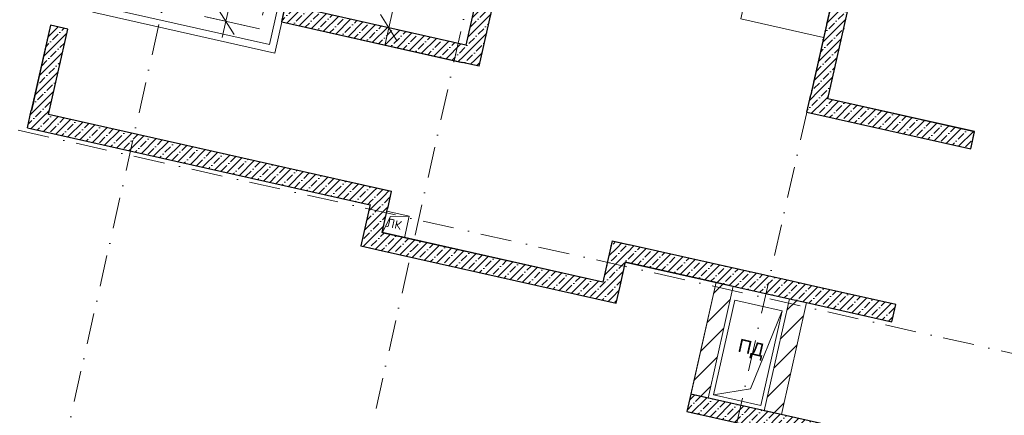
# Model space of a CAD drawing. Header units: millimetres. Extents: x -7145531 to -6681560, y 6117368 to 6219355.
# Tile 65 of 144: x -6950049 to -6938909, y 6139148 to 6143629. Entities that reach past the tile are written whole.
import ezdxf
from ezdxf.enums import TextEntityAlignment as Align

# ---------------------------------------------------------------- set-up
doc = ezdxf.new("R2010")
doc.units = ezdxf.units.MM
doc.header["$MEASUREMENT"] = 0
doc.linetypes.add('Разомкнутая', pattern=[1058.333302, 634.99999, -423.333311])
doc.linetypes.add('Штрихпунктирная', pattern=[670.277762, 352.777767, -176.388884, 0, -141.111112])
for name, color, linetype, lineweight in [('0_Ном._пера__120', 7, 'Continuous', 0), ('АР-Стены_внешние_.АР_Ном._пера__1', 7, 'Continuous', 0), ('АР-Стены_внутренние_пилоны.АР_Ном._пера__1', 7, 'Continuous', 30), ('АР-Чертеж-Оси_Осевые размеры.АР_Ном._пера__120', 7, 'Continuous', 0), ('АР-Чертеж-Размеры.АР_Ном._пера__1', 7, 'Continuous', 0), ('ИОС-Шахты и отверстия.АР_Ном._пера__1', 7, 'Continuous', 0)]:
    doc.layers.add(name, color=color, linetype=linetype, lineweight=lineweight)
for name, color, linetype in [('S - МОП.АР', 7, 'Continuous'), ('АР-Стены_внутренние_пилоны.АР', 7, 'Continuous'), ('АР-Чертеж-Оси_Осевые размеры.АР', 7, 'Continuous'), ('АР-Чертеж-Размеры.АР', 7, 'Continuous'), ('ИОС-Шахты и отверстия.АР', 7, 'Continuous')]:
    doc.layers.add(name, color=color, linetype=linetype)
doc.styles.add('РЎР“Р•РќР•Р\xa0Р\x98Р\xa0_РЎРўР\x98Р›Р¬_11', font='txt')
doc.styles.add('РЎР“Р•РќР•Р\xa0Р\x98Р\xa0_РЎРўР\x98Р›Р¬_3', font='GOTHIC.TTF')
doc.styles.add('РЎР“Р•РќР•Р\xa0Р\x98Р\xa0_РЎРўР\x98Р›Р¬_6', font='arial.ttf')
doc.styles.add('РЎР“Р•РќР•Р\xa0Р\x98Р\xa0_РЎРўР\x98Р›Р¬_9', font='GOST_Common.ttf')
doc.dimstyles.new('СГЕНЕРИР_СТИЛЬ__11', dxfattribs={"dimtxt": 150, "dimasz": 237.5, "dimexe": 0.18, "dimexo": 0.0625, "dimgap": 0, "dimtad": 1, "dimdec": 0, "dimzin": 0, "dimdsep": 46, "dimtxsty": 'РЎР“Р•РќР•Р\xa0Р\x98Р\xa0_РЎРўР\x98Р›Р¬_9', "dimblk": 'ARROWHEAD_6', "dimblk1": 'ARROWHEAD_6', "dimblk2": 'ARROWHEAD_6', "dimcen": 0.09, "dimse1": 1, "dimse2": 1, "dimclrd": 7, "dimclre": 7, "dimclrt": 7, "dimazin": 0, "dimtfac": 1, "dimtdec": 4, "dimtmove": 0, "dimatfit": 3, "dimfxl": 1, "dimtolj": 1, "dimtzin": 0, "dimarcsym": 0})
pattern_1 = [(45, (-6338440.43, 6562275.56), (-84.852814, 84.852814), []), (45, (-6338482.86, 6562317.98), (-84.852814, 84.852814), [90, -30, 0, -30])]
pattern_2 = [(45, (-6338440.43, 6562275.56), (-127.279217, 127.279217), [])]

# ---------------------------------------------------------------- blocks, each defined once
blk = doc.blocks.new('Символ Проема в Полу 21[110]_3', base_point=(-6942200, 6139381))
at = {"layer": 'ИОС-Шахты и отверстия.АР_Ном._пера__1', "color": 7, "linetype": 'Continuous', "lineweight": 0, "flags": 128}
for points in [[(-6941782, 6139448), (-6941422, 6140333), (-6941959, 6140454), (-6942200, 6139381)], [(-6942200, 6139381), (-6941663, 6139260), (-6941422, 6140333), (-6941782, 6139448)]]:
    blk.add_lwpolyline(points, close=True, dxfattribs=at)
blk = doc.blocks.new('Символ Проема в Полу 21[112]_3', base_point=(-6945949, 6141217))
at = {"layer": 'ИОС-Шахты и отверстия.АР_Ном._пера__1', "color": 7, "linetype": 'Continuous', "lineweight": 0, "flags": 128}
for points in [[(-6945949, 6141217), (-6945894, 6141461), (-6945641, 6141404), (-6945855, 6141399)], [(-6945855, 6141399), (-6945641, 6141404), (-6945695, 6141160), (-6945949, 6141217)]]:
    blk.add_lwpolyline(points, close=True, dxfattribs=at)
blk = doc.blocks.new('Символ Проема в Полу 21[125]_3', base_point=(-6946845, 6143755))
at = {"layer": 'ИОС-Шахты и отверстия.АР_Ном._пера__1', "color": 7, "linetype": 'Continuous', "lineweight": 0, "flags": 128}
for points in [[(-6945278, 6143780), (-6944617, 6145048), (-6946461, 6145462), (-6946845, 6143755)], [(-6946845, 6143755), (-6945000, 6143341), (-6944617, 6145048), (-6945278, 6143780)]]:
    blk.add_lwpolyline(points, close=True, dxfattribs=at)
blk = doc.blocks.new('Стена_201_3', base_point=(-6949939, 6142503))
at = {"layer": 'АР-Стены_внутренние_пилоны.АР', "linetype": 'Continuous', "lineweight": 0, "true_color": 0x000000}
h = blk.add_hatch(dxfattribs=at)
h.set_pattern_fill('ЖЕЛЕЗОБЕТОН__PROJECT__0003', color=18, style=0, pattern_type=2)
h.set_pattern_definition(pattern_1)
h.paths.add_polyline_path([(-6946039, 6141729), (-6949917, 6142600), (-6949961, 6142405), (-6946083, 6141534)])
h = blk.add_hatch(dxfattribs=at)
h.set_pattern_fill('ЖЕЛЕЗОБЕТОН__PROJECT__0003', color=18, style=0, pattern_type=2)
h.set_pattern_definition(pattern_1)
h.paths.add_polyline_path([(-6946039, 6141729), (-6946083, 6141534), (-6945844, 6141685)])
h = blk.add_hatch(dxfattribs=at)
h.set_pattern_fill('ЖЕЛЕЗОБЕТОН__PROJECT__0003', color=18, style=0, pattern_type=2)
h.set_pattern_definition(pattern_1)
h.paths.add_polyline_path([(-6946083, 6141534), (-6945888, 6141490), (-6945844, 6141685)])
at = {"layer": 'АР-Стены_внутренние_пилоны.АР_Ном._пера__1', "color": 7, "linetype": 'Continuous', "lineweight": 30, "flags": 128}
for points in [[(-6949961, 6142405), (-6949917, 6142600)], [(-6945844, 6141685), (-6949722, 6142556)], [(-6949961, 6142405), (-6946083, 6141534)], [(-6945844, 6141685), (-6945888, 6141490)]]:
    blk.add_lwpolyline(points, dxfattribs=at)
blk = doc.blocks.new('Стена_202_3', base_point=(-6940486, 6138842))
at = {"layer": 'АР-Стены_внутренние_пилоны.АР', "linetype": 'Continuous', "lineweight": 0, "true_color": 0x000000}
h = blk.add_hatch(dxfattribs=at)
h.set_pattern_fill('ЖЕЛЕЗОБЕТОН__PROJECT__0003', color=18, style=0, pattern_type=2)
h.set_pattern_definition(pattern_1)
h.paths.add_polyline_path([(-6940464, 6138940), (-6942455, 6139387), (-6942499, 6139192), (-6940508, 6138745)])
at = {"layer": 'АР-Стены_внутренние_пилоны.АР_Ном._пера__1', "color": 7, "linetype": 'Continuous', "lineweight": 30, "flags": 128}
for points in [[(-6942455, 6139387), (-6942499, 6139192)], [(-6940464, 6138940), (-6942455, 6139387)], [(-6942499, 6139192), (-6940508, 6138745)], [(-6940508, 6138745), (-6940464, 6138940)]]:
    blk.add_lwpolyline(points, dxfattribs=at)
blk = doc.blocks.new('Стена_203_3', base_point=(-6942260, 6139343))
at = {"layer": 'АР-Стены_внутренние_пилоны.АР', "linetype": 'Continuous', "lineweight": 0, "true_color": 0x000000}
h = blk.add_hatch(dxfattribs=at)
h.set_pattern_fill('БЛОКИ_БЕТОННЫЕ_ЭФФЕКТИВН_7A', color=18, style=0, pattern_type=2)
h.set_pattern_definition(pattern_2)
h.paths.add_polyline_path([(-6942260, 6139343), (-6941975, 6140611), (-6942170, 6140655), (-6942455, 6139387)])
at = {"layer": 'АР-Стены_внутренние_пилоны.АР_Ном._пера__1', "color": 7, "linetype": 'Continuous', "lineweight": 15, "flags": 128}
for points in [[(-6942170, 6140655), (-6942455, 6139387)], [(-6942260, 6139343), (-6941975, 6140611)], [(-6941975, 6140611), (-6942170, 6140655)], [(-6942455, 6139387), (-6942260, 6139343)]]:
    blk.add_lwpolyline(points, dxfattribs=at)
blk = doc.blocks.new('Стена_212_3', base_point=(-6939267, 6142263))
at = {"layer": 'АР-Стены_внутренние_пилоны.АР', "linetype": 'Continuous', "lineweight": 0, "true_color": 0x000000}
h = blk.add_hatch(dxfattribs=at)
h.set_pattern_fill('ЖЕЛЕЗОБЕТОН__PROJECT__0003', color=18, style=0, pattern_type=2)
h.set_pattern_definition(pattern_1)
h.paths.add_polyline_path([(-6941143, 6142582), (-6940904, 6142733), (-6941099, 6142777)])
h = blk.add_hatch(dxfattribs=at)
h.set_pattern_fill('ЖЕЛЕЗОБЕТОН__PROJECT__0003', color=18, style=0, pattern_type=2)
h.set_pattern_definition(pattern_1)
h.paths.add_polyline_path([(-6941143, 6142582), (-6940948, 6142538), (-6940904, 6142733)])
h = blk.add_hatch(dxfattribs=at)
h.set_pattern_fill('ЖЕЛЕЗОБЕТОН__PROJECT__0003', color=18, style=0, pattern_type=2)
h.set_pattern_definition(pattern_1)
h.paths.add_polyline_path([(-6940904, 6142733), (-6940948, 6142538), (-6939289, 6142165), (-6939245, 6142361)])
at = {"layer": 'АР-Стены_внутренние_пилоны.АР_Ном._пера__1', "color": 7, "linetype": 'Continuous', "lineweight": 30, "flags": 128}
for points in [[(-6941143, 6142582), (-6941099, 6142777)], [(-6939245, 6142361), (-6940904, 6142733)], [(-6941143, 6142582), (-6939289, 6142165)], [(-6939289, 6142165), (-6939245, 6142361)]]:
    blk.add_lwpolyline(points, dxfattribs=at)
blk = doc.blocks.new('Стена_213_3', base_point=(-6946068, 6141141))
at = {"layer": 'АР-Стены_внутренние_пилоны.АР', "linetype": 'Continuous', "lineweight": 0, "true_color": 0x000000}
h = blk.add_hatch(dxfattribs=at)
h.set_pattern_fill('ЖЕЛЕЗОБЕТОН__PROJECT__0003', color=18, style=0, pattern_type=2)
h.set_pattern_definition(pattern_1)
h.paths.add_polyline_path([(-6946083, 6141534), (-6946144, 6141261), (-6945949, 6141217), (-6945888, 6141490)])
h = blk.add_hatch(dxfattribs=at)
h.set_pattern_fill('ЖЕЛЕЗОБЕТОН__PROJECT__0003', color=18, style=0, pattern_type=2)
h.set_pattern_definition(pattern_1)
h.paths.add_polyline_path([(-6946188, 6141066), (-6945949, 6141217), (-6946144, 6141261)])
h = blk.add_hatch(dxfattribs=at)
h.set_pattern_fill('ЖЕЛЕЗОБЕТОН__PROJECT__0003', color=18, style=0, pattern_type=2)
h.set_pattern_definition(pattern_1)
h.paths.add_polyline_path([(-6945949, 6141217), (-6946188, 6141066), (-6945993, 6141022)])
at = {"layer": 'АР-Стены_внутренние_пилоны.АР_Ном._пера__1', "color": 7, "linetype": 'Continuous', "lineweight": 30, "flags": 128}
for points in [[(-6946083, 6141534), (-6946188, 6141066)], [(-6945949, 6141217), (-6945888, 6141490)], [(-6946188, 6141066), (-6945993, 6141022)]]:
    blk.add_lwpolyline(points, dxfattribs=at)
blk = doc.blocks.new('Стена_214_3', base_point=(-6946068, 6141141))
at = {"layer": 'АР-Стены_внутренние_пилоны.АР', "linetype": 'Continuous', "lineweight": 0, "true_color": 0x000000}
h = blk.add_hatch(dxfattribs=at)
h.set_pattern_fill('ЖЕЛЕЗОБЕТОН__PROJECT__0003', color=18, style=0, pattern_type=2)
h.set_pattern_definition(pattern_1)
h.paths.add_polyline_path([(-6943451, 6140656), (-6945949, 6141217), (-6945993, 6141022), (-6943495, 6140461)])
h = blk.add_hatch(dxfattribs=at)
h.set_pattern_fill('ЖЕЛЕЗОБЕТОН__PROJECT__0003', color=18, style=0, pattern_type=2)
h.set_pattern_definition(pattern_1)
h.paths.add_polyline_path([(-6943495, 6140461), (-6943300, 6140417), (-6943451, 6140656)])
h = blk.add_hatch(dxfattribs=at)
h.set_pattern_fill('ЖЕЛЕЗОБЕТОН__PROJECT__0003', color=18, style=0, pattern_type=2)
h.set_pattern_definition(pattern_1)
h.paths.add_polyline_path([(-6943451, 6140656), (-6943300, 6140417), (-6943256, 6140612)])
at = {"layer": 'АР-Стены_внутренние_пилоны.АР_Ном._пера__1', "color": 7, "linetype": 'Continuous', "lineweight": 30, "flags": 128}
for points in [[(-6943451, 6140656), (-6945949, 6141217)], [(-6945993, 6141022), (-6943300, 6140417)], [(-6943300, 6140417), (-6943256, 6140612)]]:
    blk.add_lwpolyline(points, dxfattribs=at)
blk = doc.blocks.new('Стена_225_3', base_point=(-6943376, 6140536))
at = {"layer": 'АР-Стены_внутренние_пилоны.АР', "linetype": 'Continuous', "lineweight": 0, "true_color": 0x000000}
h = blk.add_hatch(dxfattribs=at)
h.set_pattern_fill('ЖЕЛЕЗОБЕТОН__PROJECT__0003', color=18, style=0, pattern_type=2)
h.set_pattern_definition(pattern_1)
h.paths.add_polyline_path([(-6943390, 6140929), (-6943195, 6140885), (-6943346, 6141124)])
h = blk.add_hatch(dxfattribs=at)
h.set_pattern_fill('ЖЕЛЕЗОБЕТОН__PROJECT__0003', color=18, style=0, pattern_type=2)
h.set_pattern_definition(pattern_1)
h.paths.add_polyline_path([(-6943346, 6141124), (-6943195, 6140885), (-6943151, 6141080)])
h = blk.add_hatch(dxfattribs=at)
h.set_pattern_fill('ЖЕЛЕЗОБЕТОН__PROJECT__0003', color=18, style=0, pattern_type=2)
h.set_pattern_definition(pattern_1)
h.paths.add_polyline_path([(-6943390, 6140929), (-6943451, 6140656), (-6943256, 6140612), (-6943195, 6140885)])
at = {"layer": 'АР-Стены_внутренние_пилоны.АР_Ном._пера__1', "color": 7, "linetype": 'Continuous', "lineweight": 30, "flags": 128}
for points in [[(-6943346, 6141124), (-6943451, 6140656)], [(-6943346, 6141124), (-6943151, 6141080)], [(-6943256, 6140612), (-6943195, 6140885)]]:
    blk.add_lwpolyline(points, dxfattribs=at)
blk = doc.blocks.new('Стена_226_3', base_point=(-6943270, 6141005))
at = {"layer": 'АР-Стены_внутренние_пилоны.АР', "linetype": 'Continuous', "lineweight": 0, "true_color": 0x000000}
h = blk.add_hatch(dxfattribs=at)
h.set_pattern_fill('ЖЕЛЕЗОБЕТОН__PROJECT__0003', color=18, style=0, pattern_type=2)
h.set_pattern_definition(pattern_1)
h.paths.add_polyline_path([(-6943195, 6140885), (-6941340, 6140469), (-6941297, 6140664), (-6943151, 6141080)])
h = blk.add_hatch(dxfattribs=at)
h.set_pattern_fill('ЖЕЛЕЗОБЕТОН__PROJECT__0003', color=18, style=0, pattern_type=2)
h.set_pattern_definition(pattern_1)
h.paths.add_polyline_path([(-6941145, 6140425), (-6941101, 6140620), (-6941297, 6140664), (-6941340, 6140469)])
h = blk.add_hatch(dxfattribs=at)
h.set_pattern_fill('ЖЕЛЕЗОБЕТОН__PROJECT__0003', color=18, style=0, pattern_type=2)
h.set_pattern_definition(pattern_1)
h.paths.add_polyline_path([(-6941145, 6140425), (-6940180, 6140208), (-6940136, 6140403), (-6941101, 6140620)])
at = {"layer": 'АР-Стены_внутренние_пилоны.АР_Ном._пера__1', "color": 7, "linetype": 'Continuous', "lineweight": 30}
for p, q in [((-6941101, 6140620), (-6941297, 6140664)), ((-6941340, 6140469), (-6941145, 6140425))]:
    blk.add_line(p, q, dxfattribs=at)
at = {"layer": 'АР-Стены_внутренние_пилоны.АР_Ном._пера__1', "color": 7, "linetype": 'Continuous', "lineweight": 30, "flags": 128}
for points in [[(-6941297, 6140664), (-6943151, 6141080)], [(-6943195, 6140885), (-6941340, 6140469)], [(-6940136, 6140403), (-6941101, 6140620)], [(-6941145, 6140425), (-6940180, 6140208)], [(-6940180, 6140208), (-6940136, 6140403)]]:
    blk.add_lwpolyline(points, dxfattribs=at)
blk = doc.blocks.new('Стена_227_3', base_point=(-6941430, 6139157))
at = {"layer": 'АР-Стены_внутренние_пилоны.АР', "linetype": 'Continuous', "lineweight": 0, "true_color": 0x000000}
h = blk.add_hatch(dxfattribs=at)
h.set_pattern_fill('БЛОКИ_БЕТОННЫЕ_ЭФФЕКТИВН_7A', color=18, style=0, pattern_type=2)
h.set_pattern_definition(pattern_2)
h.paths.add_polyline_path([(-6941340, 6140469), (-6941625, 6139200), (-6941430, 6139157), (-6941145, 6140425)])
at = {"layer": 'АР-Стены_внутренние_пилоны.АР_Ном._пера__1', "color": 7, "linetype": 'Continuous', "lineweight": 30}
for p, q in [((-6941101, 6140620), (-6941297, 6140664)), ((-6941340, 6140469), (-6941145, 6140425))]:
    blk.add_line(p, q, dxfattribs=at)
at = {"layer": 'АР-Стены_внутренние_пилоны.АР_Ном._пера__1', "color": 7, "linetype": 'Continuous', "lineweight": 15, "flags": 128}
for points in [[(-6941101, 6140620), (-6941297, 6140664)], [(-6941340, 6140469), (-6941625, 6139200)], [(-6941430, 6139157), (-6941145, 6140425)], [(-6941625, 6139200), (-6941430, 6139157)]]:
    blk.add_lwpolyline(points, dxfattribs=at)
blk = doc.blocks.new('Стена_229_3', base_point=(-6944070, 6147026))
at = {"layer": 'АР-Стены_внутренние_пилоны.АР', "linetype": 'Continuous', "lineweight": 0, "true_color": 0x000000}
h = blk.add_hatch(dxfattribs=at)
h.set_pattern_fill('ЖЕЛЕЗОБЕТОН__PROJECT__0003', color=18, style=0, pattern_type=2)
h.set_pattern_definition(pattern_1)
h.paths.add_polyline_path([(-6945000, 6143341), (-6944805, 6143297), (-6943999, 6146887), (-6944190, 6146950)])
h = blk.add_hatch(dxfattribs=at)
h.set_pattern_fill('ЖЕЛЕЗОБЕТОН__PROJECT__0003', color=18, style=0, pattern_type=2)
h.set_pattern_definition(pattern_1)
h.paths.add_polyline_path([(-6943994, 6146906), (-6944092, 6146928), (-6944096, 6146909), (-6943999, 6146887)])
h = blk.add_hatch(dxfattribs=at)
h.set_pattern_fill('ЖЕЛЕЗОБЕТОН__PROJECT__0003', color=18, style=0, pattern_type=2)
h.set_pattern_definition(pattern_1)
h.paths.add_polyline_path([(-6945000, 6143341), (-6945044, 6143145), (-6944849, 6143102)])
h = blk.add_hatch(dxfattribs=at)
h.set_pattern_fill('ЖЕЛЕЗОБЕТОН__PROJECT__0003', color=18, style=0, pattern_type=2)
h.set_pattern_definition(pattern_1)
h.paths.add_polyline_path([(-6944805, 6143297), (-6945000, 6143341), (-6944849, 6143102)])
at = {"layer": 'АР-Стены_внешние_.АР_Ном._пера__1', "color": 7, "linetype": 'Continuous', "lineweight": 30}
blk.add_line((-6943999, 6146887), (-6943994, 6146906), dxfattribs=at)
at = {"layer": 'АР-Стены_внутренние_пилоны.АР_Ном._пера__1', "color": 7, "linetype": 'Continuous', "lineweight": 30, "flags": 128}
for points in [[(-6944190, 6146950), (-6944573, 6145243)], [(-6944849, 6143102), (-6943999, 6146887)], [(-6944617, 6145048), (-6945000, 6143341)], [(-6944849, 6143102), (-6945044, 6143145)]]:
    blk.add_lwpolyline(points, dxfattribs=at)
blk = doc.blocks.new('Стена_230_3', base_point=(-6946964, 6143679))
at = {"layer": 'АР-Стены_внутренние_пилоны.АР', "linetype": 'Continuous', "lineweight": 0, "true_color": 0x000000}
h = blk.add_hatch(dxfattribs=at)
h.set_pattern_fill('ЖЕЛЕЗОБЕТОН__PROJECT__0003', color=18, style=0, pattern_type=2)
h.set_pattern_definition(pattern_1)
h.paths.add_polyline_path([(-6947040, 6143799), (-6947084, 6143603), (-6946845, 6143755)])
h = blk.add_hatch(dxfattribs=at)
h.set_pattern_fill('ЖЕЛЕЗОБЕТОН__PROJECT__0003', color=18, style=0, pattern_type=2)
h.set_pattern_definition(pattern_1)
h.paths.add_polyline_path([(-6946845, 6143755), (-6947084, 6143603), (-6946888, 6143560)])
h = blk.add_hatch(dxfattribs=at)
h.set_pattern_fill('ЖЕЛЕЗОБЕТОН__PROJECT__0003', color=18, style=0, pattern_type=2)
h.set_pattern_definition(pattern_1)
h.paths.add_polyline_path([(-6946888, 6143560), (-6945044, 6143145), (-6945000, 6143341), (-6946845, 6143755)])
at = {"layer": 'АР-Стены_внутренние_пилоны.АР_Ном._пера__1', "color": 7, "linetype": 'Continuous', "lineweight": 30, "flags": 128}
for points in [[(-6947084, 6143603), (-6947040, 6143799)], [(-6945000, 6143341), (-6946845, 6143755)], [(-6947084, 6143603), (-6945044, 6143145)]]:
    blk.add_lwpolyline(points, dxfattribs=at)
blk = doc.blocks.new('Стена_251_3', base_point=(-6949603, 6143545))
at = {"layer": 'АР-Стены_внутренние_пилоны.АР', "linetype": 'Continuous', "lineweight": 0, "true_color": 0x000000}
h = blk.add_hatch(dxfattribs=at)
h.set_pattern_fill('ЖЕЛЕЗОБЕТОН__PROJECT__0003', color=18, style=0, pattern_type=2)
h.set_pattern_definition(pattern_1)
h.paths.add_polyline_path([(-6949700, 6143567), (-6949917, 6142600), (-6949722, 6142556), (-6949505, 6143523)])
at = {"layer": 'АР-Стены_внутренние_пилоны.АР_Ном._пера__1', "color": 7, "linetype": 'Continuous', "lineweight": 30, "flags": 128}
for points in [[(-6949700, 6143567), (-6949917, 6142600)], [(-6949722, 6142556), (-6949505, 6143523)], [(-6949505, 6143523), (-6949700, 6143567)], [(-6949917, 6142600), (-6949917, 6142600)]]:
    blk.add_lwpolyline(points, dxfattribs=at)
blk = doc.blocks.new('Стена_253_3', base_point=(-6940258, 6146067))
at = {"layer": 'АР-Стены_внутренние_пилоны.АР', "linetype": 'Continuous', "lineweight": 0, "true_color": 0x000000}
h = blk.add_hatch(dxfattribs=at)
h.set_pattern_fill('ЖЕЛЕЗОБЕТОН__PROJECT__0003', color=18, style=0, pattern_type=2)
h.set_pattern_definition(pattern_1)
h.paths.add_polyline_path([(-6940904, 6142733), (-6940160, 6146045), (-6940355, 6146089), (-6941099, 6142777)])
at = {"layer": 'АР-Стены_внутренние_пилоны.АР_Ном._пера__1', "color": 7, "linetype": 'Continuous', "lineweight": 30, "flags": 128}
for points in [[(-6940355, 6146089), (-6941099, 6142777)], [(-6940904, 6142733), (-6940160, 6146045)]]:
    blk.add_lwpolyline(points, dxfattribs=at)
blk = doc.blocks.new('Стандартный Маркер Сетки[128]_3', base_point=(-6939741, 6148821))
at = {"layer": 'АР-Чертеж-Оси_Осевые размеры.АР_Ном._пера__120', "color": 7, "linetype": 'Штрихпунктирная', "lineweight": 0}
blk.add_line((-6939961, 6147845), (-6944523, 6127531), dxfattribs=at)
at = {"layer": 'АР-Чертеж-Оси_Осевые размеры.АР_Ном._пера__120', "color": 7, "lineweight": 0, "style": 'РЎР“Р•РќР•Р\xa0Р\x98Р\xa0_РЎРўР\x98Р›Р¬_3'}
blk.add_attdef('AC_MarkerText_1', text='', height=350, rotation=347.3417, dxfattribs=at).set_placement((-6944782, 6126249), align=Align.TOP_CENTER)
blk = doc.blocks.new('Стандартный Маркер Сетки[129]_3', base_point=(-6946932, 6150436))
at = {"layer": 'АР-Чертеж-Оси_Осевые размеры.АР_Ном._пера__120', "color": 7, "linetype": 'Штрихпунктирная', "lineweight": 0}
blk.add_line((-6947151, 6149460), (-6951714, 6129146), dxfattribs=at)
at = {"layer": 'АР-Чертеж-Оси_Осевые размеры.АР_Ном._пера__120', "color": 7, "lineweight": 0, "style": 'РЎР“Р•РќР•Р\xa0Р\x98Р\xa0_РЎРўР\x98Р›Р¬_3'}
blk.add_attdef('AC_MarkerText_1', text='', height=350, rotation=347.3417, dxfattribs=at).set_placement((-6951973, 6127864), align=Align.TOP_CENTER)
blk = doc.blocks.new('Стандартный Маркер Сетки[132]_3', base_point=(-6943664, 6149702))
at = {"layer": 'АР-Чертеж-Оси_Осевые размеры.АР_Ном._пера__120', "color": 7, "linetype": 'Штрихпунктирная', "lineweight": 0}
blk.add_line((-6943883, 6148726), (-6948445, 6128412), dxfattribs=at)
at = {"layer": 'АР-Чертеж-Оси_Осевые размеры.АР_Ном._пера__120', "color": 7, "lineweight": 0, "style": 'РЎР“Р•РќР•Р\xa0Р\x98Р\xa0_РЎРўР\x98Р›Р¬_3'}
blk.add_attdef('AC_MarkerText_1', text='', height=350, rotation=347.3417, dxfattribs=at).set_placement((-6948704, 6127129), align=Align.TOP_CENTER)
blk = doc.blocks.new('Стандартный Маркер Сетки[141]_3', base_point=(-6939741, 6148821))
at = {"layer": 'АР-Чертеж-Оси_Осевые размеры.АР_Ном._пера__120', "color": 7, "linetype": 'Штрихпунктирная', "lineweight": 0}
blk.add_line((-6939961, 6147845), (-6944523, 6127531), dxfattribs=at)
at = {"layer": 'АР-Чертеж-Оси_Осевые размеры.АР_Ном._пера__120', "color": 7, "lineweight": 0, "style": 'РЎР“Р•РќР•Р\xa0Р\x98Р\xa0_РЎРўР\x98Р›Р¬_3'}
blk.add_attdef('AC_MarkerText_1', text='', height=350, rotation=347.3417, dxfattribs=at).set_placement((-6944782, 6126249), align=Align.TOP_CENTER)
blk = doc.blocks.new('Стандартный Маркер Сетки[142]_3', base_point=(-6946932, 6150436))
at = {"layer": 'АР-Чертеж-Оси_Осевые размеры.АР_Ном._пера__120', "color": 7, "linetype": 'Штрихпунктирная', "lineweight": 0}
blk.add_line((-6947151, 6149460), (-6951714, 6129146), dxfattribs=at)
at = {"layer": 'АР-Чертеж-Оси_Осевые размеры.АР_Ном._пера__120', "color": 7, "lineweight": 0, "style": 'РЎР“Р•РќР•Р\xa0Р\x98Р\xa0_РЎРўР\x98Р›Р¬_3'}
blk.add_attdef('AC_MarkerText_1', text='', height=350, rotation=347.3417, dxfattribs=at).set_placement((-6951973, 6127864), align=Align.TOP_CENTER)
blk = doc.blocks.new('Стандартный Маркер Сетки[145]_3', base_point=(-6943664, 6149702))
at = {"layer": 'АР-Чертеж-Оси_Осевые размеры.АР_Ном._пера__120', "color": 7, "linetype": 'Штрихпунктирная', "lineweight": 0}
blk.add_line((-6943883, 6148726), (-6948445, 6128412), dxfattribs=at)
at = {"layer": 'АР-Чертеж-Оси_Осевые размеры.АР_Ном._пера__120', "color": 7, "lineweight": 0, "style": 'РЎР“Р•РќР•Р\xa0Р\x98Р\xa0_РЎРўР\x98Р›Р¬_3'}
blk.add_attdef('AC_MarkerText_1', text='', height=350, rotation=347.3417, dxfattribs=at).set_placement((-6948704, 6127129), align=Align.TOP_CENTER)
blk = doc.blocks.new('*D944', base_point=(-6338440, 6562276))
at = {"layer": 'АР-Чертеж-Размеры.АР_Ном._пера__1', "color": 7, "linetype": 'Continuous', "lineweight": 0, "transparency": 16777216}
for p, q in [((-6945393, 6145094), (-6945583, 6145393)), ((-6945488, 6145243), (-6945447, 6145426)), ((-6945259, 6145192), (-6945717, 6145295)), ((-6945871, 6143536), (-6945488, 6145243)), ((-6945966, 6143686), (-6945777, 6143387)), ((-6945643, 6143485), (-6946100, 6143588)), ((-6945912, 6143353), (-6945871, 6143536))]:
    blk.add_line(p, q, dxfattribs=at)
at = {"layer": 'АР-Чертеж-Размеры.АР_Ном._пера__1', "color": 7, "lineweight": 0, "transparency": 16777216, "insert": (-6945758, 6144178), "char_height": 150, "attachment_point": 7, "rotation": 77.3417, "style": 'РЎР“Р•РќР•Р\xa0Р\x98Р\xa0_РЎРўР\x98Р›Р¬_9'}
blk.add_mtext('\\A1;{\\pql;\\fGOST Common|b0|i0|c204|p0;\\W1.000000;1\xa0750}', dxfattribs=at)
blk = doc.blocks.new('ARROWHEAD_6')
at = {"color": 0, "linetype": 'Continuous', "lineweight": 0}
for p, q in [((-0.5, -0.5), (0.5, 0.5)), ((0, 0), (-1, 0))]:
    blk.add_line(p, q, dxfattribs=at)
blk = doc.blocks.new('Стандартный Маркер Сетки[155]_3', base_point=(-6987669, 6150822))
at = {"layer": 'АР-Чертеж-Оси_Осевые размеры.АР_Ном._пера__120', "color": 7, "linetype": 'Штрихпунктирная', "lineweight": 0}
blk.add_line((-6986693, 6150603), (-6907752, 6132873), dxfattribs=at)
at = {"layer": 'АР-Чертеж-Оси_Осевые размеры.АР_Ном._пера__120', "color": 7, "lineweight": 0, "style": 'РЎР“Р•РќР•Р\xa0Р\x98Р\xa0_РЎРўР\x98Р›Р¬_3'}
for tag, p in [('AC_MarkerText_1_0', (-6988087, 6151113)), ('AC_MarkerText_1_1', (-6906218, 6132726))]:
    blk.add_attdef(tag, text='', height=350, rotation=347.3417, dxfattribs=at).set_placement(p, align=Align.TOP_CENTER)
blk = doc.blocks.new('Стандартный Маркер Сетки[160]_3', base_point=(-6987669, 6150822))
at = {"layer": 'АР-Чертеж-Оси_Осевые размеры.АР_Ном._пера__120', "color": 7, "linetype": 'Штрихпунктирная', "lineweight": 0}
blk.add_line((-6986693, 6150603), (-6907752, 6132873), dxfattribs=at)
at = {"layer": 'АР-Чертеж-Оси_Осевые размеры.АР_Ном._пера__120', "color": 7, "lineweight": 0, "style": 'РЎР“Р•РќР•Р\xa0Р\x98Р\xa0_РЎРўР\x98Р›Р¬_3'}
for tag, p in [('AC_MarkerText_1_0', (-6988087, 6151113)), ('AC_MarkerText_1_1', (-6906218, 6132726))]:
    blk.add_attdef(tag, text='', height=350, rotation=347.3417, dxfattribs=at).set_placement(p, align=Align.TOP_CENTER)
blk = doc.blocks.new('Стандартный Маркер Сетки[164]_3', base_point=(-6987669, 6150822))
at = {"layer": 'АР-Чертеж-Оси_Осевые размеры.АР_Ном._пера__120', "color": 7, "linetype": 'Штрихпунктирная', "lineweight": 0}
blk.add_line((-6986693, 6150603), (-6907752, 6132873), dxfattribs=at)
at = {"layer": 'АР-Чертеж-Оси_Осевые размеры.АР_Ном._пера__120', "color": 7, "lineweight": 0, "style": 'РЎР“Р•РќР•Р\xa0Р\x98Р\xa0_РЎРўР\x98Р›Р¬_3'}
for tag, p in [('AC_MarkerText_1_0', (-6988087, 6151113)), ('AC_MarkerText_1_1', (-6906218, 6132726))]:
    blk.add_attdef(tag, text='', height=350, rotation=347.3417, dxfattribs=at).set_placement(p, align=Align.TOP_CENTER)
blk = doc.blocks.new('Стандартный Маркер Сетки[171]_3', base_point=(-6987669, 6150822))
at = {"layer": 'АР-Чертеж-Оси_Осевые размеры.АР_Ном._пера__120', "color": 7, "linetype": 'Штрихпунктирная', "lineweight": 0}
blk.add_line((-6986693, 6150603), (-6907752, 6132873), dxfattribs=at)
at = {"layer": 'АР-Чертеж-Оси_Осевые размеры.АР_Ном._пера__120', "color": 7, "lineweight": 0, "style": 'РЎР“Р•РќР•Р\xa0Р\x98Р\xa0_РЎРўР\x98Р›Р¬_3'}
for tag, p in [('AC_MarkerText_1_0', (-6988087, 6151113)), ('AC_MarkerText_1_1', (-6906218, 6132726))]:
    blk.add_attdef(tag, text='', height=350, rotation=347.3417, dxfattribs=at).set_placement(p, align=Align.TOP_CENTER)
blk = doc.blocks.new('*D1031', base_point=(-6338440, 6562276))
at = {"layer": 'АР-Чертеж-Размеры.АР_Ном._пера__1', "color": 7, "linetype": 'Continuous', "lineweight": 0, "transparency": 16777216}
for p, q in [((-6947216, 6145266), (-6947405, 6145565)), ((-6947310, 6145416), (-6947269, 6145599)), ((-6947716, 6143611), (-6947310, 6145416)), ((-6947082, 6145364), (-6947539, 6145467)), ((-6947810, 6143760), (-6947621, 6143462)), ((-6947487, 6143560), (-6947944, 6143662)), ((-6947757, 6143428), (-6947716, 6143611))]:
    blk.add_line(p, q, dxfattribs=at)
at = {"layer": 'АР-Чертеж-Размеры.АР_Ном._пера__1', "color": 7, "lineweight": 0, "transparency": 16777216, "insert": (-6947591, 6144302), "char_height": 150, "attachment_point": 7, "rotation": 77.3411, "style": 'РЎР“Р•РќР•Р\xa0Р\x98Р\xa0_РЎРўР\x98Р›Р¬_9'}
blk.add_mtext('\\A1;{\\pql;\\fGOST Common|b0|i0|c204|p0;\\W1.000000;1\xa0850}', dxfattribs=at)

msp = doc.modelspace()

# ---------------------------------------------------------------- linework, layer by layer
at = {"layer": '0_Ном._пера__120', "color": 7, "linetype": 'Continuous', "lineweight": 0}
msp.add_lwpolyline([(-6941670.5, 6144616.2), (-6941890.5, 6143637), (-6940953, 6143426.5)], dxfattribs=at)
at = {"layer": 'S - МОП.АР', "color": 254, "linetype": 'Continuous', "lineweight": 0, "true_color": 0xd1c7d6, "flags": 128}
msp.add_lwpolyline([(-6937037.3, 6145621.1), (-6940101.1, 6146309.2), (-6940904.2, 6142733.3), (-6939245.1, 6142360.6), (-6939288.9, 6142165.5), (-6940167.9, 6142362.9), (-6941143.2, 6142581.9), (-6940630.5, 6144864.7), (-6941411.2, 6145040), (-6941136.1, 6146264.6), (-6943994.4, 6146906.5), (-6944848.9, 6143101.6), (-6947083.6, 6143603.5), (-6946656.4, 6145505.7), (-6948422, 6145902.3), (-6948617.1, 6145946.1), (-6948189.8, 6147848.7), (-6948599.5, 6147940.7), (-6948153.5, 6149926.9), (-6951890.9, 6150766.2)], dxfattribs=at)
msp.add_lwpolyline([(-6949961.1, 6142404.9), (-6949917.3, 6142600.1), (-6949700.1, 6143567.1), (-6949505, 6143523.3), (-6949722.2, 6142556.3), (-6945843.8, 6141685.2), (-6945894.2, 6141460.8), (-6945640.5, 6141403.8), (-6945695.3, 6141159.9), (-6943451.2, 6140655.9), (-6943346, 6141124.2), (-6940135.7, 6140403.2), (-6940179.5, 6140208), (-6941145.3, 6140424.9), (-6941430.2, 6139156.6), (-6940464.4, 6138939.7), (-6940508.2, 6138744.5), (-6941474, 6138961.4), (-6942498.7, 6139191.6), (-6942170, 6140655.2), (-6943194.7, 6140885.3), (-6943299.9, 6140416.9), (-6946187.9, 6141065.5), (-6946082.7, 6141533.9)], close=True, dxfattribs=at)
at = {"layer": 'ИОС-Шахты и отверстия.АР_Ном._пера__1', "color": 7, "linetype": 'Continuous', "lineweight": 0}
for points in [[(-6946656.3, 6145505.7), (-6948715.1, 6145968.1), (-6949221.4, 6143713.6), (-6947162.7, 6143251.2)], [(-6946656.3, 6145505.7), (-6948715.1, 6145968.1), (-6949221.4, 6143713.6), (-6947162.7, 6143251.2)], [(-6946751.9, 6145445.2), (-6948654.6, 6145872.5), (-6949125.8, 6143774.1), (-6947223.2, 6143346.8)], [(-6946751.9, 6145445.2), (-6948654.6, 6145872.5), (-6949125.8, 6143774.1), (-6947223.2, 6143346.8)]]:
    msp.add_lwpolyline(points, close=True, dxfattribs=at)
at = {"layer": 'ИОС-Шахты и отверстия.АР_Ном._пера__1', "color": 7, "linetype": 'Continuous', "lineweight": 0, "flags": 128}
msp.add_lwpolyline([(-6948715.1, 6145968.1), (-6946656.3, 6145505.7), (-6947162.7, 6143251.2), (-6949221.4, 6143713.6)], close=True, dxfattribs=at)
at = {"layer": 'ИОС-Шахты и отверстия.АР_Ном._пера__1', "color": 7, "linetype": 'Разомкнутая', "lineweight": 0}
msp.add_lwpolyline([(-6948541.3, 6145692.3), (-6946931.4, 6145330.7), (-6947336.7, 6143526), (-6948946.6, 6143887.6)], close=True, dxfattribs=at)
msp.add_lwpolyline([(-6948541.3, 6145692.3), (-6946931.4, 6145330.7), (-6947336.7, 6143526), (-6948946.6, 6143887.6)], close=True, dxfattribs=at)

# ---------------------------------------------------------------- block references
at = {"layer": 'АР-Стены_внутренние_пилоны.АР', "color": 7, "lineweight": 0}
for name, p in [('Стена_229_3', (-6944070, 6147026)), ('Стена_253_3', (-6940257.9, 6146067.3)), ('Стена_230_3', (-6946964.1, 6143679.2)), ('Стена_251_3', (-6949602.6, 6143545.2)), ('Стена_212_3', (-6939267, 6142263.1)), ('Стена_201_3', (-6949939.2, 6142502.5)), ('Стена_213_3', (-6946068.4, 6141141.2)), ('Стена_214_3', (-6946068.4, 6141141.2)), ('Стена_225_3', (-6943375.6, 6140536.4)), ('Стена_226_3', (-6943270.4, 6141004.7)), ('Стена_203_3', (-6942259.7, 6139342.9)), ('Стена_227_3', (-6941430.1, 6139156.6)), ('Стена_202_3', (-6940486.3, 6138842.1))]:
    msp.add_blockref(name, p, dxfattribs=at)
at = {"layer": 'АР-Чертеж-Оси_Осевые размеры.АР', "color": 8, "linetype": 'Continuous', "lineweight": 15}
for name, p in [('Стандартный Маркер Сетки[155]_3', (-6987668.7, 6150822.3)), ('Стандартный Маркер Сетки[160]_3', (-6987668.7, 6150822.3)), ('Стандартный Маркер Сетки[164]_3', (-6987668.7, 6150822.3)), ('Стандартный Маркер Сетки[171]_3', (-6987668.7, 6150822.3)), ('Стандартный Маркер Сетки[129]_3', (-6946932.3, 6150436.1)), ('Стандартный Маркер Сетки[142]_3', (-6946932.3, 6150436.1)), ('Стандартный Маркер Сетки[132]_3', (-6943663.7, 6149702)), ('Стандартный Маркер Сетки[145]_3', (-6943663.7, 6149702)), ('Стандартный Маркер Сетки[128]_3', (-6939741.4, 6148821.1)), ('Стандартный Маркер Сетки[141]_3', (-6939741.4, 6148821.1))]:
    msp.add_blockref(name, p, dxfattribs=at)
at = {"layer": 'ИОС-Шахты и отверстия.АР', "color": 7, "linetype": 'Continuous', "lineweight": 0}
for name, p in [('Символ Проема в Полу 21[125]_3', (-6946844.6, 6143754.8)), ('Символ Проема в Полу 21[112]_3', (-6945949, 6141216.9)), ('Символ Проема в Полу 21[110]_3', (-6942200, 6139380.7))]:
    msp.add_blockref(name, p, dxfattribs=at)

# ---------------------------------------------------------------- texts
at = {"layer": 'ИОС-Шахты и отверстия.АР_Ном._пера__1', "color": 7, "linetype": 'Continuous', "lineweight": 0, "attachment_point": 5}
for s, insert, char_height, rotation, style in [('\\A1;{\\pqc;\\fISOCPEUR|b1|i0|c204|p0;\\W1.000000;ЛК}', (-6945812.5, 6141314.9), 100, 347.34233, 'РЎР“Р•РќР•Р\xa0Р\x98Р\xa0_РЎРўР\x98Р›Р¬_11'), ('\\A1;{\\pqc;\\fArial|b0|i0|c204|p0;\\W1.000000;ПД}', (-6941777.9, 6139892.2), 150, 347.34185, 'РЎР“Р•РќР•Р\xa0Р\x98Р\xa0_РЎРўР\x98Р›Р¬_6')]:
    msp.add_mtext(s, dxfattribs=dict(at, insert=insert, char_height=char_height, rotation=rotation, style=style))

# ---------------------------------------------------------------- dimensions: what is measured, and where the dimension line sits
at = {"layer": 'АР-Чертеж-Размеры.АР', "color": 7, "linetype": 'Continuous', "lineweight": 0}
for base, p1, p2, angle, picture, middle, turn in [((-6947310.3, 6145415.8), (-6947336.7, 6143526), (-6946931.4, 6145330.7), 77.34113, '*D1031', (-6947608, 6144569.7), 77.34113), ((-6945488, 6145243.3), (-6945922.4, 6143547.7), (-6945860.8, 6145327.1), 77.34172, '*D944', (-6945774.7, 6144446), 77.34172)]:
    dim = msp.add_linear_dim(base=base, p1=p1, p2=p2, angle=angle, dimstyle='СГЕНЕРИР_СТИЛЬ__11', dxfattribs=at)
    dim.commit()
    dim.dimension.update_dxf_attribs({"geometry": picture, "text_midpoint": middle, "dimtype": 160, "text_rotation": turn})

doc.saveas('drawing.dxf')
